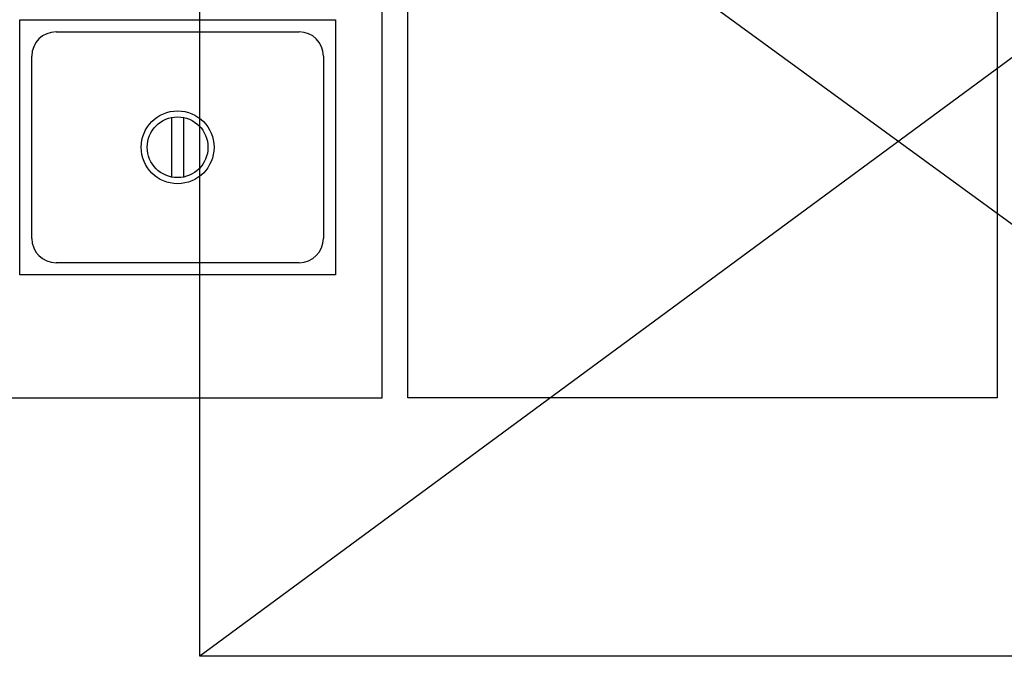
# Model space of a CAD drawing. Header units: millimetres. Extents: x -150 to 42176, y -50 to 21011.
# Tile 7 of 23: x 7737 to 8698, y 1968 to 2589. Entities that reach past the tile are written whole.
import ezdxf

# ---------------------------------------------------------------- set-up
doc = ezdxf.new("R2010")
doc.units = ezdxf.units.MM
doc.header["$LTSCALE"] = 2
doc.header["$MEASUREMENT"] = 0
doc.layers.add('GREY SCALE', color=9, linetype='Continuous', lineweight=0, true_color=0x808080)

# ---------------------------------------------------------------- blocks, each defined once
blk = doc.blocks.new('PLAN LAYOUT')
at = {"layer": 'GREY SCALE', "lineweight": -3}
for p, q in [((8090.98, 2220), (8090.98, 2970)), ((8115.98, 2220), (8115.98, 2970)), ((8691, 2970), (8691, 2220)), ((7912.98, 1968), (7912.98, 2968)), ((9270.25, 2968), (7912.98, 1968)), ((7912.98, 2968), (9277.98, 1971.64)), ((7737.33, 2589), (8045.52, 2589)), ((7737.33, 2340.08), (7737.33, 2589)), ((8045.52, 2589), (8045.52, 2340.08)), ((7772.89, 2577.15), (8009.96, 2577.15)), ((7749.18, 2375.64), (7749.18, 2553.44)), ((8033.66, 2553.44), (8033.66, 2375.64)), ((7885.5, 2493.58), (7885.5, 2435.51)), ((7897.23, 2493.6), (7897.23, 2435.48)), ((8009.96, 2351.93), (7772.89, 2351.93)), ((8045.52, 2340.08), (7737.33, 2340.08)), ((7082.79, 2220), (8090.98, 2220)), ((8691, 2220), (8115.98, 2220)), ((9277.98, 1968), (7912.98, 1968))]:
    blk.add_line(p, q, dxfattribs=at)
for radius in [35.56, 29.63]:
    blk.add_circle((7891.42, 2464.54), radius, dxfattribs=at)
for centre, start, end in [((7772.89, 2553.44), 90, 180), ((8009.96, 2553.44), 360, 90), ((7772.89, 2375.64), 180, 270), ((8009.96, 2375.64), 270, 0)]:
    blk.add_arc(centre, 23.71, start, end, dxfattribs=at)

msp = doc.modelspace()

# ---------------------------------------------------------------- block references
at = {"layer": 'GREY SCALE', "lineweight": -3}
msp.add_blockref('PLAN LAYOUT', (0, 0), dxfattribs=at)

doc.saveas('drawing.dxf')
